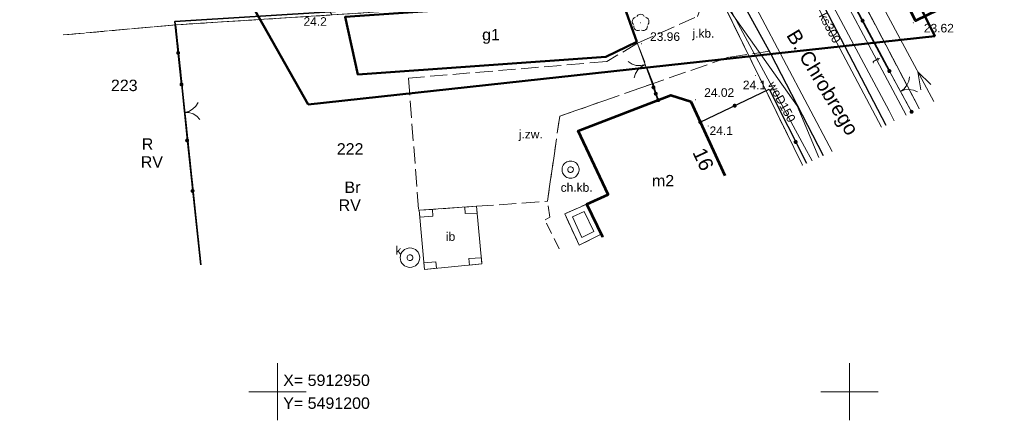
# Model space of a CAD drawing. Extents: x 5491059 to 5491327, y 5912942 to 5913063.
# Tile 2 of 49: x 5491177 to 5491264, y 5912948 to 5912983. Entities that reach past the tile are written whole.
import ezdxf
from ezdxf.enums import TextEntityAlignment as Align

# ---------------------------------------------------------------- set-up
doc = ezdxf.new("R2010")
doc.units = 0
for name, pattern in [('DGN Style 3', [2.568211, 1.834436, -0.733774]), ('PRZER1-1', [1, 0.5, -0.5]), ('PRZER2-1', [1.5, 1, -0.5]), ('PRZER3-1', [2, 1.5, -0.5])]:
    doc.linetypes.add(name, pattern=pattern)
doc.layers.get('0').update_dxf_attribs({"linetype": 'CONTINUOUS'})
for name, color, linetype, lineweight in [('GEPADR_O', 7, 'CONTINUOUS', 18), ('GEPPGD', 7, 'CONTINUOUS', 18), ('GESBTO', 7, 'CONTINUOUS', 18), ('GESBZO', 7, 'CONTINUOUS', 50), ('GESBZO_O', 7, 'CONTINUOUS', 50), ('GESDZI', 7, 'CONTINUOUS', 18), ('GESDZI_O', 7, 'CONTINUOUS', 18), ('GESIPP', 7, 'CONTINUOUS', 18), ('GESKKL', 82, 'CONTINUOUS', 18), ('GESKKL_O', 82, 'CONTINUOUS', 18), ('GESUZY', 96, 'CONTINUOUS', 18), ('GESUZY_O', 96, 'CONTINUOUS', 18), ('GSLKBR', 7, 'CONTINUOUS', 18), ('GSLKOG', 7, 'CONTINUOUS', 35), ('GSLKRW', 7, 'CONTINUOUS', 25), ('GSPRDL', 96, 'CONTINUOUS', 18), ('GSPWPN', 7, 'CONTINUOUS', 13), ('GSPWPN_O', 7, 'CONTINUOUS', 13), ('GSPWPS', 7, 'CONTINUOUS', 13), ('GSPWPS_O', 7, 'CONTINUOUS', 13), ('GSSIIN', 7, 'CONTINUOUS', 18), ('GSSIIN_O', 7, 'CONTINUOUS', 18), ('GSSKOA', 7, 'CONTINUOUS', 18), ('GSSKOA_O', 7, 'CONTINUOUS', 18), ('GSSKOD', 7, 'CONTINUOUS', 18), ('GSSKOD_O', 7, 'CONTINUOUS', 18), ('GTGTXT_O', 18, 'CONTINUOUS', 18), ('GULEPR', 1, 'CONTINUOUS', 18), ('GULGPR', 52, 'CONTINUOUS', 18), ('GULKPR', 36, 'CONTINUOUS', 18), ('GULKPR_O', 36, 'CONTINUOUS', 18), ('GULTPR', 30, 'CONTINUOUS', 18), ('GULTPR_O', 30, 'CONTINUOUS', 18), ('GULWPR', 5, 'CONTINUOUS', 18), ('GULWPR_O', 5, 'CONTINUOUS', 18), ('GUPIWZ', 7, 'CONTINUOUS', 18), ('GUPIWZ_O', 7, 'CONTINUOUS', 18), ('GUPWST', 5, 'CONTINUOUS', 18), ('GUSIKP', 7, 'CONTINUOUS', 18), ('Siatka krzyży', 7, 'CONTINUOUS', 18), ('Zakres opracowania', 1, 'DGN Style 3', 50)]:
    doc.layers.add(name, color=color, linetype=linetype, lineweight=lineweight)
doc.styles.add('Arial', font='arial.ttf')
doc.styles.add('GEO-INFO', font='arial.ttf')

# ---------------------------------------------------------------- blocks, each defined once
blk = doc.blocks.new('D_GSPWPS1')
blk.add_hatch(color=0).paths.add_polyline_path([(-0.045, 0), (-0.043467, -0.011647), (-0.038971, -0.0225), (-0.03182, -0.03182), (-0.0225, -0.038971), (-0.011647, -0.043467), (0, -0.045), (0.011647, -0.043467), (0.0225, -0.038971), (0.03182, -0.03182), (0.038971, -0.0225), (0.043467, -0.011647), (0.045, 0), (0.043467, 0.011647), (0.038971, 0.0225), (0.03182, 0.03182), (0.0225, 0.038971), (0.011647, 0.043467), (0, 0.045), (-0.011647, 0.043467), (-0.0225, 0.038971), (-0.03182, 0.03182), (-0.038971, 0.0225), (-0.043467, 0.011647)])
blk = doc.blocks.new('D_GSPWPN1')
blk.add_hatch(color=0).paths.add_polyline_path([(-0.045, 0), (-0.043467, -0.011647), (-0.038971, -0.0225), (-0.03182, -0.03182), (-0.0225, -0.038971), (-0.011647, -0.043467), (0, -0.045), (0.011647, -0.043467), (0.0225, -0.038971), (0.03182, -0.03182), (0.038971, -0.0225), (0.043467, -0.011647), (0.045, 0), (0.043467, 0.011647), (0.038971, 0.0225), (0.03182, 0.03182), (0.0225, 0.038971), (0.011647, 0.043467), (0, 0.045), (-0.011647, 0.043467), (-0.0225, 0.038971), (-0.03182, 0.03182), (-0.038971, 0.0225), (-0.043467, 0.011647)])
blk = doc.blocks.new('D_GSPRDL1')
blk.add_hatch(color=0).paths.add_polyline_path([(0, -0.045), (0.013906, -0.042798), (0.02645, -0.036406), (0.036406, -0.02645), (0.042798, -0.013906), (0.045, 0), (0.042798, 0.013906), (0.036406, 0.02645), (0.02645, 0.036406), (0.013906, 0.042798), (0, 0.045), (-0.013906, 0.042798), (-0.02645, 0.036406), (-0.036406, 0.02645), (-0.042798, 0.013906), (-0.045, 0), (-0.042798, -0.013906), (-0.036406, -0.02645), (-0.02645, -0.036406), (-0.013906, -0.042798)])
at = {"color": 0}
for points in [[(-0.635969, -0.134326), (-0.70458, -0.024001), (-0.731429, 0.103115), (-0.713292, 0.231763), (-0.652348, 0.346501), (-0.55591, 0.433559), (-0.435555, 0.482485)], [(-0.324277, 0.563333), (-0.240553, 0.662679), (-0.127956, 0.727494), (0, 0.75), (0.127956, 0.727494), (0.240553, 0.662679), (0.324277, 0.563333)], [(0.435555, 0.482485), (0.55591, 0.433559), (0.652348, 0.346501), (0.713292, 0.231763), (0.731429, 0.103115), (0.70458, -0.024001), (0.635969, -0.134326)], [(-0.068773, -0.646351), (-0.194901, -0.677512), (-0.324092, -0.663766), (-0.440839, -0.606763), (-0.531129, -0.513345), (-0.584125, -0.394725), (-0.593465, -0.265141)], [(0.593465, -0.265141), (0.584125, -0.394725), (0.531129, -0.513345), (0.440839, -0.606763), (0.324092, -0.663766), (0.194901, -0.677512), (0.068773, -0.646351)]]:
    blk.add_lwpolyline(points, dxfattribs=at)
blk = doc.blocks.new('D_GUPWST1')
at = {"color": 0}
for points in [[(0, 0.75), (0.111782, 0.741623), (0.221066, 0.71668), (0.325413, 0.675727), (0.42249, 0.619679), (0.51013, 0.549789), (0.586374, 0.467617), (0.649519, 0.375), (0.698155, 0.274006), (0.731196, 0.166891), (0.747903, 0.056048), (0.747903, -0.056048), (0.731196, -0.166891), (0.698155, -0.274006), (0.649519, -0.375), (0.586374, -0.467617), (0.51013, -0.549789), (0.42249, -0.619679), (0.325413, -0.675727), (0.221066, -0.71668), (0.111782, -0.741623), (0, -0.75), (-0.111782, -0.741623), (-0.221066, -0.71668), (-0.325413, -0.675727), (-0.42249, -0.619679), (-0.51013, -0.549789), (-0.586374, -0.467617), (-0.649519, -0.375), (-0.698155, -0.274006), (-0.731196, -0.166891), (-0.747903, -0.056048), (-0.747903, 0.056048), (-0.731196, 0.166891), (-0.698155, 0.274006), (-0.649519, 0.375), (-0.586374, 0.467617), (-0.51013, 0.549789), (-0.42249, 0.619679), (-0.325413, 0.675727), (-0.221066, 0.71668), (-0.111782, 0.741623)], [(0, 0.25), (0.064705, 0.241481), (0.125, 0.216506), (0.176777, 0.176777), (0.216506, 0.125), (0.241481, 0.064705), (0.25, 0), (0.241481, -0.064705), (0.216506, -0.125), (0.176777, -0.176777), (0.125, -0.216506), (0.064705, -0.241481), (0, -0.25), (-0.064705, -0.241481), (-0.125, -0.216506), (-0.176777, -0.176777), (-0.216506, -0.125), (-0.241481, -0.064705), (-0.25, 0), (-0.241481, 0.064705), (-0.216506, 0.125), (-0.176777, 0.176777), (-0.125, 0.216506), (-0.064705, 0.241481)]]:
    blk.add_lwpolyline(points, close=True, dxfattribs=at)
blk = doc.blocks.new('D_GUPIWZ1_1')
at = {"color": 0}
blk.add_lwpolyline([(0, 0.25), (0.064705, 0.241481), (0.125, 0.216506), (0.176777, 0.176777), (0.216506, 0.125), (0.241481, 0.064705), (0.25, 0), (0.241481, -0.064705), (0.216506, -0.125), (0.176777, -0.176777), (0.125, -0.216506), (0.064705, -0.241481), (0, -0.25), (-0.064705, -0.241481), (-0.125, -0.216506), (-0.176777, -0.176777), (-0.216506, -0.125), (-0.241481, -0.064705), (-0.25, 0), (-0.241481, 0.064705), (-0.216506, 0.125), (-0.176777, 0.176777), (-0.125, 0.216506), (-0.064705, 0.241481)], close=True, dxfattribs=at)
blk = doc.blocks.new('D_GEPPGD1_2')
blk.add_hatch(color=0).paths.add_polyline_path([(0, -0.045), (0.013906, -0.042798), (0.02645, -0.036406), (0.036406, -0.02645), (0.042798, -0.013906), (0.045, 0), (0.042798, 0.013906), (0.036406, 0.02645), (0.02645, 0.036406), (0.013906, 0.042798), (0, 0.045), (-0.013906, 0.042798), (-0.02645, 0.036406), (-0.036406, 0.02645), (-0.042798, 0.013906), (-0.045, 0), (-0.042798, -0.013906), (-0.036406, -0.02645), (-0.02645, -0.036406), (-0.013906, -0.042798)])
blk = doc.blocks.new('D_KOLO')
blk.add_hatch(color=0).paths.add_polyline_path([(-0.175, 0), (-0.169037, -0.045293), (-0.151554, -0.0875), (-0.123744, -0.123744), (-0.0875, -0.151554), (-0.045293, -0.169037), (0, -0.175), (0.045293, -0.169037), (0.0875, -0.151554), (0.123744, -0.123744), (0.151554, -0.0875), (0.169037, -0.045293), (0.175, 0), (0.169037, 0.045293), (0.151554, 0.0875), (0.123744, 0.123744), (0.0875, 0.151554), (0.045293, 0.169037), (0, 0.175), (-0.045293, 0.169037), (-0.0875, 0.151554), (-0.123744, 0.123744), (-0.151554, 0.0875), (-0.169037, 0.045293)])
blk = doc.blocks.new('D_GSLKOG1')
blk.add_hatch(color=0).paths.add_polyline_path([(-0.175, 0), (-0.169037, -0.045293), (-0.151554, -0.0875), (-0.123744, -0.123744), (-0.0875, -0.151554), (-0.045293, -0.169037), (0, -0.175), (0.045293, -0.169037), (0.0875, -0.151554), (0.123744, -0.123744), (0.151554, -0.0875), (0.169037, -0.045293), (0.175, 0), (0.169037, 0.045293), (0.151554, 0.0875), (0.123744, 0.123744), (0.0875, 0.151554), (0.045293, 0.169037), (0, 0.175), (-0.045293, 0.169037), (-0.0875, 0.151554), (-0.123744, 0.123744), (-0.151554, 0.0875), (-0.169037, 0.045293)])
blk = doc.blocks.new('D_GSLKBR1')
at = {"color": 0}
for points in [[(1.299038, 0.75), (1.06066, 0.43934), (0.75, 0.200962), (0.388229, 0.051111), (0, 0)], [(0, 0), (0.388229, -0.051111), (0.75, -0.200962), (1.06066, -0.43934), (1.299038, -0.75)]]:
    blk.add_lwpolyline(points, dxfattribs=at)
blk = doc.blocks.new('D_SUEP1')
at = {"color": 0}
blk.add_lwpolyline([(-0.75, -0.5), (0.75, 0), (-0.75, 0.5)], dxfattribs=at)

msp = doc.modelspace()

# ---------------------------------------------------------------- linework, layer by layer
at = {"layer": 'GESBTO', "color": 252, "linetype": 'Continuous', "lineweight": 18, "true_color": 0x939598, "elevation": 10.18}
for points in [[(5491227.02843, 5912966.39641), (5491228.30314, 5912963.76127), (5491226.36, 5912962.8), (5491225.11, 5912965.53)], [(5491226.79039, 5912965.74028), (5491227.63722, 5912963.98968), (5491226.60011, 5912963.47662), (5491225.77385, 5912965.28118)]]:
    msp.add_lwpolyline(points, close=True, dxfattribs=at)
at = {"layer": 'GESBZO', "color": 252, "linetype": 'Continuous', "lineweight": 53, "true_color": 0x939598, "elevation": 10.18, "flags": 128}
for points in [[(5491263.52463, 5912986.19688), (5491255.75, 5912982.42), (5491245.18, 5913003.83), (5491253.1149, 5913007.63308)], [(5491228.42825, 5912963.50744), (5491227.02843, 5912966.39641), (5491228.89542, 5912967.23934), (5491226.27, 5912972.8), (5491234.38, 5912975.91), (5491236.12, 5912975.37), (5491239.09309, 5912968.89566)]]:
    msp.add_lwpolyline(points, dxfattribs=at)
at = {"layer": 'GESBZO', "color": 252, "linetype": 'Continuous', "lineweight": 50, "true_color": 0x939598, "elevation": 10.18}
msp.add_lwpolyline([(5491231.41, 5912980.57), (5491228.7, 5912979.26), (5491207.02, 5912977.73), (5491205.91, 5912982.75), (5491230.04, 5912984.44)], close=True, dxfattribs=at)
at = {"layer": 'GESDZI', "color": 252, "linetype": 'Continuous', "lineweight": 13, "true_color": 0x939598, "elevation": 10.22, "flags": 128}
for points in [[(5491256.08236, 5912974.72878), (5491255.96, 5912974.97), (5491237.6, 5913010), (5491229.38, 5913025.75), (5491224.63, 5913035.27), (5491222.33, 5913039.88), (5491219.13615, 5913046.27981)], [(5491209.5817, 5913041.91374), (5491212.9, 5913034.29), (5491217.7, 5913023.67), (5491222.72, 5913013.04), (5491234.92, 5912987.71), (5491236.23, 5912984.98), (5491238.39, 5912985.1), (5491245.88014, 5912969.79957)], [(5491249.35807, 5913015.36932), (5491237.6, 5913010), (5491255.96, 5912974.97), (5491256.08236, 5912974.72878)], [(5491193.3213, 5912961.08015), (5491191.11, 5912982.06), (5491204.74, 5912982.92), (5491198.54, 5912994.11), (5491177.4665, 5912992.46448)], [(5491245.88014, 5912969.79957), (5491238.39, 5912985.1), (5491236.23, 5912984.98), (5491204.74, 5912982.92), (5491191.11, 5912982.06), (5491193.3213, 5912961.08015)]]:
    msp.add_lwpolyline(points, dxfattribs=at)
at = {"layer": 'GESIPP', "color": 252, "linetype": 'Continuous', "lineweight": 18, "true_color": 0x939598, "elevation": 10.18}
for points in [[(5491212.38182, 5912965.85743), (5491213.53258, 5912965.9364), (5491213.58859, 5912965.33172), (5491212.43386, 5912965.2625)], [(5491217.38156, 5912966.20055), (5491217.4386, 5912965.61585), (5491216.406, 5912965.55833), (5491216.36152, 5912966.13055)], [(5491212.83523, 5912960.67388), (5491213.90826, 5912960.78092), (5491213.8493, 5912961.35162), (5491212.78292, 5912961.27184)], [(5491217.87173, 5912961.1763), (5491216.76653, 5912961.06605), (5491216.72855, 5912961.63773), (5491217.82063, 5912961.70008)]]:
    msp.add_lwpolyline(points, close=True, dxfattribs=at)
at = {"layer": 'GESKKL', "color": 252, "linetype": 'PRZER3-1', "lineweight": 13, "true_color": 0x939598, "elevation": 10.06}
for points in [[(5491256.08236, 5912974.72878), (5491255.96, 5912974.97), (5491237.6, 5913010), (5491249.35807, 5913015.36932)], [(5491181.2648, 5912981.17349), (5491191.11, 5912982.06), (5491204.74, 5912982.92), (5491198.54, 5912994.11), (5491177.4665, 5912992.46448)], [(5491245.88014, 5912969.79957), (5491238.39, 5912985.1), (5491236.23, 5912984.98), (5491204.74, 5912982.92), (5491191.11, 5912982.06), (5491193.3213, 5912961.08015)], [(5491193.3213, 5912961.08015), (5491191.11, 5912982.06), (5491181.2648, 5912981.17349)]]:
    msp.add_lwpolyline(points, dxfattribs=at)
at = {"layer": 'GESUZY', "color": 252, "linetype": 'PRZER1-1', "lineweight": 13, "true_color": 0x939598, "elevation": 10.08}
for points in [[(5491256.08236, 5912974.72878), (5491255.96, 5912974.97), (5491237.6, 5913010), (5491229.38, 5913025.75), (5491219.13573, 5913046.27962)], [(5491209.5817, 5913041.91374), (5491212.9, 5913034.29), (5491217.7, 5913023.67), (5491222.72, 5913013.04), (5491234.92, 5912987.71), (5491236.23, 5912984.98), (5491238.39, 5912985.1), (5491245.88014, 5912969.79957)], [(5491256.08236, 5912974.72878), (5491255.96, 5912974.97), (5491237.6, 5913010), (5491249.35807, 5913015.36932)], [(5491181.2648, 5912981.17349), (5491191.11, 5912982.06), (5491204.74, 5912982.92), (5491198.54, 5912994.11), (5491177.4665, 5912992.46448)], [(5491245.88014, 5912969.79957), (5491238.39, 5912985.1), (5491236.23, 5912984.98), (5491204.74, 5912982.92), (5491191.11, 5912982.06), (5491193.3213, 5912961.08015)], [(5491193.3213, 5912961.08015), (5491191.11, 5912982.06), (5491181.2648, 5912981.17349)]]:
    msp.add_lwpolyline(points, dxfattribs=at)
at = {"layer": 'GSLKBR', "color": 252, "linetype": 'Continuous', "lineweight": 18, "true_color": 0x939598, "elevation": 10.18}
for points in [[(5491231.41, 5912980.57), (5491232.86, 5912976.6)], [(5491255.42, 5912974.46), (5491253.48, 5912978.02)], [(5491192.10218, 5912971.95464), (5491191.60845, 5912976.85074)]]:
    msp.add_lwpolyline(points, dxfattribs=at)
at = {"layer": 'GSLKOG', "color": 252, "linetype": 'Continuous', "lineweight": 35, "true_color": 0x939598, "elevation": 10.18}
for points in [[(5491253.48, 5912978.02), (5491248.79, 5912986.82)], [(5491191.60845, 5912976.85074), (5491191.0275, 5912982.35632), (5491226.59455, 5912984.5886), (5491229.9755, 5912984.79827)], [(5491232.86, 5912976.6), (5491233.27, 5912975.48)]]:
    msp.add_lwpolyline(points, dxfattribs=at)
at = {"layer": 'GSLKOG', "color": 252, "linetype": 'Continuous', "lineweight": 30, "true_color": 0x939598, "elevation": 10.18, "flags": 128}
for points in [[(5491236.95295, 5912973.55614), (5491242.97374, 5912976.43211), (5491246.2249, 5912969.95819)], [(5491255.44227, 5912974.41547), (5491255.42, 5912974.46)], [(5491192.10218, 5912971.95464), (5491193.2706, 5912961.08697)]]:
    msp.add_lwpolyline(points, dxfattribs=at)
at = {"layer": 'GSLKRW', "color": 252, "linetype": 'Continuous', "lineweight": 30, "true_color": 0x939598, "elevation": 10.18, "flags": 128}
for points in [[(5491216.73249, 5913045.18142), (5491218.21448, 5913042.03219), (5491225.2799, 5913027.39856), (5491234.22414, 5913009.53654), (5491241.13079, 5912996.41127), (5491246.71, 5912985.74), (5491253.15671, 5912973.29674)], [(5491211.20356, 5913042.65488), (5491213.13289, 5913038.49436), (5491214.06456, 5913036.60143), (5491221.0767, 5913022.12972), (5491224.21052, 5913015.72354), (5491229.30661, 5913005.79402), (5491234.25036, 5912996.23932), (5491239.00109, 5912986.9879), (5491243.09721, 5912979.55376), (5491247.68162, 5912970.62839)]]:
    msp.add_lwpolyline(points, dxfattribs=at)
at = {"layer": 'GSSIIN', "color": 252, "linetype": 'Continuous', "lineweight": 18, "true_color": 0x939598, "elevation": 10.18}
msp.add_lwpolyline([(5491212.38182, 5912965.85743), (5491217.38156, 5912966.20055), (5491217.87173, 5912961.1763), (5491212.83523, 5912960.67388)], close=True, dxfattribs=at)
at = {"layer": 'GSSKOA', "color": 252, "linetype": 'PRZER3-1', "lineweight": 13, "true_color": 0x939598, "elevation": 10.18}
for points in [[(5491253.15671, 5912973.29674), (5491246.71, 5912985.74), (5491241.13079, 5912996.41127), (5491234.22414, 5913009.53654), (5491225.2799, 5913027.39856), (5491218.21448, 5913042.03219), (5491216.73249, 5913045.18142)], [(5491211.20356, 5913042.65488), (5491213.13289, 5913038.49436), (5491214.06456, 5913036.60143), (5491221.0767, 5913022.12972), (5491224.21052, 5913015.72354), (5491229.30661, 5913005.79402), (5491234.25036, 5912996.23932), (5491239.00109, 5912986.9879), (5491243.09721, 5912979.55376), (5491247.68162, 5912970.62839)]]:
    msp.add_lwpolyline(points, dxfattribs=at)
at = {"layer": 'GSSKOA', "color": 252, "linetype": 'PRZER3-1', "lineweight": 18, "true_color": 0x939598, "elevation": 10.18}
for points in [[(5491239, 5912986.99), (5491242.99, 5912979.75), (5491239.43, 5912979.22), (5491232.82, 5912976.93), (5491231.46, 5912980.45), (5491236.71, 5912982.79), (5491237.02, 5912983.67)], [(5491231.46, 5912980.45), (5491228.78, 5912978.85), (5491211.45, 5912977.41), (5491212.33, 5912965.85), (5491217.38, 5912966.2), (5491223.6, 5912966.65), (5491224.67, 5912974.07), (5491232.82, 5912976.93)]]:
    msp.add_lwpolyline(points, close=True, dxfattribs=at)
at = {"layer": 'GSSKOD', "color": 252, "linetype": 'PRZER2-1', "lineweight": 13, "true_color": 0x939598, "elevation": 10.18}
for points in [[(5491246.71, 5912985.74), (5491248.79, 5912986.82), (5491253.48, 5912978.02), (5491255.42, 5912974.46), (5491255.44227, 5912974.41547)], [(5491253.15671, 5912973.29674), (5491246.71, 5912985.74)], [(5491224.60491, 5912962.48669), (5491223.38, 5912965.01), (5491223.79, 5912965.26), (5491223.6, 5912966.65), (5491224.67, 5912974.07), (5491232.82, 5912976.93), (5491233.27, 5912975.48), (5491226.27, 5912972.8), (5491228.8878, 5912967.2359), (5491225.11, 5912965.53), (5491226.36, 5912962.8), (5491228.30314, 5912963.76127), (5491228.42687, 5912963.50674)]]:
    msp.add_lwpolyline(points, dxfattribs=at)
at = {"layer": 'GULEPR', "color": 252, "linetype": 'Continuous', "lineweight": 13, "true_color": 0x939598, "elevation": 10.14, "flags": 128}
for points in [[(5491220.47896, 5913046.89343), (5491225.494, 5913034.866), (5491242.65037, 5913002.75964), (5491257.35325, 5912975.35085)], [(5491253.90012, 5912973.66062), (5491253.455, 5912974.53), (5491239.673, 5913000.332), (5491235.484, 5913008.407), (5491223.491, 5913032.488), (5491219.052, 5913041.607), (5491217.3607, 5913045.46849)]]:
    msp.add_lwpolyline(points, dxfattribs=at)
at = {"layer": 'GULGPR', "color": 252, "linetype": 'Continuous', "lineweight": 13, "true_color": 0x939598, "elevation": 10.14, "flags": 128}
msp.add_lwpolyline([(5491214.624, 5913034.369), (5491223.49, 5913014.031), (5491224.64101, 5913011.66159), (5491235.453, 5912989.4047), (5491235.926, 5912988.431), (5491245.419, 5912974.974), (5491247.31816, 5912970.46117)], dxfattribs=at)
at = {"layer": 'GULKPR', "color": 252, "linetype": 'Continuous', "lineweight": 13, "true_color": 0x939598, "elevation": 10.14, "flags": 128}
for points in [[(5491231.46, 5913003.19), (5491248.46677, 5912971.00112)], [(5491252.77668, 5912973.11072), (5491237.453, 5913002.08)]]:
    msp.add_lwpolyline(points, dxfattribs=at)
at = {"layer": 'GULTPR', "color": 252, "linetype": 'Continuous', "lineweight": 13, "true_color": 0x939598, "elevation": 10.14, "flags": 128}
msp.add_lwpolyline([(5491254.93612, 5912974.16772), (5491246.527, 5912989.971), (5491243.258, 5912995.581), (5491241.225, 5913000.285)], dxfattribs=at)
at = {"layer": 'GULWPR', "color": 252, "linetype": 'Continuous', "lineweight": 13, "true_color": 0x939598, "elevation": 10.14, "flags": 128}
msp.add_lwpolyline([(5491246.71662, 5912970.18442), (5491246.06344, 5912971.41256), (5491237.07907, 5912988.05733), (5491228.911, 5913002.69902)], dxfattribs=at)
at = {"layer": 'GUSIKP', "color": 252, "linetype": 'Continuous', "lineweight": 18, "true_color": 0x939598, "elevation": 10.14}
msp.add_lwpolyline([(5491211.57812, 5912960.8602, -1), (5491211.57812, 5912962.56557, -1)], format="xyb", close=True, dxfattribs=at)
at = {"layer": 'Siatka krzyży', "color": 252, "linetype": 'Continuous', "true_color": 0x939598, "elevation": 100, "flags": 128}
for points in [[(5491200, 5912947.5), (5491200, 5912952.5)], [(5491200, 5912947.5), (5491200, 5912952.5)], [(5491250, 5912947.5), (5491250, 5912952.5)], [(5491200, 5912950), (5491197.5, 5912950)], [(5491200, 5912950), (5491202.5, 5912950)], [(5491252.5, 5912950), (5491247.5, 5912950)]]:
    msp.add_lwpolyline(points, dxfattribs=at)
at = {"layer": 'Zakres opracowania', "color": 6, "linetype": 'Continuous', "ltscale": 0.5, "flags": 128}
msp.add_lwpolyline([(5491202.66694, 5912975.10643), (5491257.43858, 5912981.08121), (5491234.58112, 5913027.14092), (5491186.4563, 5913003.82328)], close=True, dxfattribs=at)

# ---------------------------------------------------------------- block references
at = {"layer": 'GEPPGD', "color": 252, "linetype": 'Continuous', "lineweight": 18, "true_color": 0x939598}
for p in [(5491191.11, 5912982.06, 10.24), (5491255.96, 5912974.97, 10.24)]:
    msp.add_blockref('D_GEPPGD1_2', p, dxfattribs=at)
at = {"layer": 'GSLKBR', "color": 252, "linetype": 'Continuous', "lineweight": 18, "true_color": 0x939598}
for p, rotation in [((5491232.135, 5912978.585, 10.18), 200.0641799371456), ((5491254.45, 5912976.24, 10.18), 28.58790226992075), ((5491191.85531, 5912974.40269, 10.18), 5.758260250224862)]:
    msp.add_blockref('D_GSLKBR1', p, dxfattribs=dict(at, rotation=rotation))
at = {"layer": 'GSLKOG', "color": 252, "linetype": 'Continuous', "lineweight": 35, "true_color": 0x939598}
for name, p, rotation in [('D_KOLO', (5491251.135, 5912982.42, 10.18), 118.0555875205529), ('D_KOLO', (5491251.135, 5912982.42, 10.18), 118.0555875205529), ('D_KOLO', (5491191.31798, 5912979.60353, 10.18), 96.0235674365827), ('D_KOLO', (5491191.31798, 5912979.60353, 10.18), 96.0235674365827), ('D_GSLKOG1', (5491253.48, 5912978.02, 10.18), 118.0555875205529), ('D_GSLKOG1', (5491191.60845, 5912976.85074, 10.18), 96.02356743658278), ('D_GSLKOG1', (5491232.86, 5912976.6, 10.18), 290.1062347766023), ('D_KOLO', (5491233.065, 5912976.04, 10.18), 290.1062347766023), ('D_KOLO', (5491233.065, 5912976.04, 10.18), 290.1062347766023), ('D_GSLKOG1', (5491233.27, 5912975.48, 10.18), 290.1062347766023), ('D_KOLO', (5491239.96334, 5912974.99412, 10.18), 25.53256616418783), ('D_KOLO', (5491239.96334, 5912974.99412, 10.18), 25.53256616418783), ('D_GSLKOG1', (5491255.42, 5912974.46, 10.18), 116.5650511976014), ('D_GSLKOG1', (5491236.95295, 5912973.55614, 10.18), 25.53256616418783), ('D_GSLKOG1', (5491192.10218, 5912971.95464, 10.18), 276.1365396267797), ('D_KOLO', (5491245.28687, 5912971.82606, 10.18), 296.6655034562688), ('D_KOLO', (5491245.28687, 5912971.82606, 10.18), 296.6655034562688), ('D_KOLO', (5491192.57631, 5912967.5447, 10.18), 276.1365396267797), ('D_KOLO', (5491192.57631, 5912967.5447, 10.18), 276.1365396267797)]:
    msp.add_blockref(name, p, dxfattribs=dict(at, rotation=rotation))
at = {"layer": 'GSPRDL', "color": 252, "linetype": 'Continuous', "lineweight": 18, "true_color": 0x939598}
msp.add_blockref('D_GSPRDL1', (5491231.73664, 5912982.23773, 10.12), dxfattribs=at)
at = {"layer": 'GSPWPN', "color": 252, "linetype": 'Continuous', "lineweight": 13, "true_color": 0x939598}
for p in [(5491241.7924, 5912977.64302, 10.08), (5491237.64634, 5912973.21849, 10.08)]:
    msp.add_blockref('D_GSPWPN1', p, dxfattribs=at)
at = {"layer": 'GSPWPS', "color": 251, "linetype": 'Continuous', "lineweight": 13, "true_color": 0x636466}
for p in [(5491255.57413, 5912982.23166, 10.08), (5491231.8116, 5912980.40615, 10.08), (5491236.54554, 5912975.5175, 10.08)]:
    msp.add_blockref('D_GSPWPS1', p, dxfattribs=at)
at = {"layer": 'GULEPR', "color": 252, "linetype": 'Continuous', "lineweight": 18, "true_color": 0x939598, "rotation": 118.210419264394}
msp.add_blockref('D_SUEP1', (5491256.31933, 5912977.27826, 10.14), dxfattribs=at)
at = {"layer": 'GUPIWZ', "color": 252, "linetype": 'Continuous', "lineweight": 18, "true_color": 0x939598}
msp.add_blockref('D_GUPIWZ1_1', (5491211.57812, 5912961.71288, 10.18), dxfattribs=at)
at = {"layer": 'GUPWST', "color": 252, "linetype": 'Continuous', "lineweight": 18, "true_color": 0x939598}
msp.add_blockref('D_GUPWST1', (5491225.61389, 5912969.40688, 10.16), dxfattribs=at)

# ---------------------------------------------------------------- texts
at = {"layer": 'GEPADR_O', "color": 252, "linetype": 'Continuous', "lineweight": 0, "true_color": 0x939598, "style": 'Arial'}
msp.add_text('16', height=1.25, rotation=295.0900007, dxfattribs=at).set_placement((5491236.2378, 5912970.92968))
at = {"layer": 'GESBZO_O', "color": 252, "linetype": 'Continuous', "lineweight": 0, "true_color": 0x939598, "style": 'Arial'}
for s, p in [('g1', (5491218.66, 5912980.70377)), ('m2', (5491233.7, 5912967.94073))]:
    msp.add_text(s, height=1, dxfattribs=at).set_placement(p, align=Align.CENTER)
at = {"layer": 'GESDZI_O', "color": 251, "linetype": 'Continuous', "lineweight": 0, "true_color": 0x636466, "style": 'Arial'}
for s, p in [('223', (5491185.44044, 5912976.26819)), ('222', (5491205.18123, 5912970.71702))]:
    msp.add_text(s, height=1, dxfattribs=at).set_placement(p)
at = {"layer": 'GESKKL_O', "color": 252, "linetype": 'Continuous', "lineweight": 0, "true_color": 0x939598, "style": 'Arial'}
for p in [(5491189.0203, 5912969.57564), (5491206.31403, 5912965.80144)]:
    msp.add_text('RV', height=1, dxfattribs=at).set_placement(p, align=Align.CENTER)
at = {"layer": 'GESUZY_O', "color": 251, "linetype": 'Continuous', "lineweight": 0, "true_color": 0x636466, "style": 'Arial'}
for s, p in [('R', (5491188.64268, 5912971.13863)), ('Br', (5491206.55078, 5912967.36443))]:
    msp.add_text(s, height=1, dxfattribs=at).set_placement(p, align=Align.CENTER)
at = {"layer": 'GSPWPN_O', "color": 251, "linetype": 'Continuous', "lineweight": 0, "true_color": 0x636466, "style": 'Arial'}
for s, p in [('24.2', (5491202.26996, 5912981.97383)), ('24.1', (5491240.67554, 5912976.42994)), ('24.1', (5491237.76256, 5912972.4258))]:
    msp.add_text(s, height=0.75, dxfattribs=at).set_placement(p)
at = {"layer": 'GSPWPS_O', "color": 251, "linetype": 'Continuous', "lineweight": 0, "true_color": 0x636466, "style": 'Arial'}
for s, p in [('23.62', (5491256.49296, 5912981.39318)), ('23.96', (5491232.5616, 5912980.65615)), ('24.02', (5491237.29554, 5912975.7675))]:
    msp.add_text(s, height=0.75, dxfattribs=at).set_placement(p)
at = {"layer": 'GSSIIN_O', "color": 252, "linetype": 'Continuous', "lineweight": 0, "true_color": 0x939598, "style": 'Arial'}
msp.add_text('ib', height=0.75, dxfattribs=at).set_placement((5491215.12678, 5912963.18066), align=Align.CENTER)
at = {"layer": 'GSSKOA_O', "color": 252, "linetype": 'Continuous', "lineweight": 0, "true_color": 0x939598, "style": 'Arial'}
for s, p in [('j.kb.', (5491237.225, 5912980.94144)), ('j.zw.', (5491222.135, 5912972.12745))]:
    msp.add_text(s, height=0.75, dxfattribs=at).set_placement(p, align=Align.CENTER)
at = {"layer": 'GSSKOD_O', "color": 252, "linetype": 'Continuous', "lineweight": 0, "true_color": 0x939598, "style": 'Arial'}
msp.add_text('ch.kb.', height=0.75, dxfattribs=at).set_placement((5491226.14589, 5912967.46917), align=Align.CENTER)
at = {"layer": 'GTGTXT_O', "color": 252, "linetype": 'Continuous', "lineweight": 0, "true_color": 0x939598, "style": 'GEO-INFO'}
msp.add_text('B. Chrobrego', height=1.25, rotation=301.1381098, dxfattribs=at).set_placement((5491245.50487, 5912981.80123), align=Align.TOP_LEFT)
at = {"layer": 'GULKPR_O', "color": 251, "linetype": 'Continuous', "lineweight": 0, "true_color": 0x636466, "style": 'Arial'}
msp.add_text('ks300', height=0.75, rotation=297.8772029, dxfattribs=at).set_placement((5491247.94561, 5912981.61616), align=Align.CENTER)
at = {"layer": 'GULTPR_O', "color": 252, "linetype": 'Continuous', "lineweight": 0, "true_color": 0x939598, "style": 'Arial'}
msp.add_text('t', height=0.75, rotation=298.018014, dxfattribs=at).set_placement((5491252.01783, 5912978.8088), align=Align.CENTER)
at = {"layer": 'GULWPR_O', "color": 252, "linetype": 'Continuous', "lineweight": 0, "true_color": 0x939598, "style": 'Arial'}
msp.add_text('woD150', height=0.75, rotation=298.3589224, dxfattribs=at).set_placement((5491243.75047, 5912975.14959), align=Align.CENTER)
at = {"layer": 'GUPIWZ_O', "color": 251, "linetype": 'Continuous', "lineweight": 0, "true_color": 0x636466, "style": 'Arial'}
msp.add_text('k', height=0.75, dxfattribs=at).set_placement((5491210.82812, 5912961.96288), align=Align.RIGHT)
at = {"layer": 'Siatka krzyży', "color": 252, "linetype": 'Continuous', "true_color": 0x939598, "style": 'GEO-INFO'}
msp.add_text('X= 5912950', height=1, dxfattribs=at).set_placement((5491200.5, 5912950.5))
msp.add_text('Y= 5491200', height=1, dxfattribs=at).set_placement((5491200.5, 5912949.5), align=Align.TOP_LEFT)

doc.saveas('drawing.dxf')
